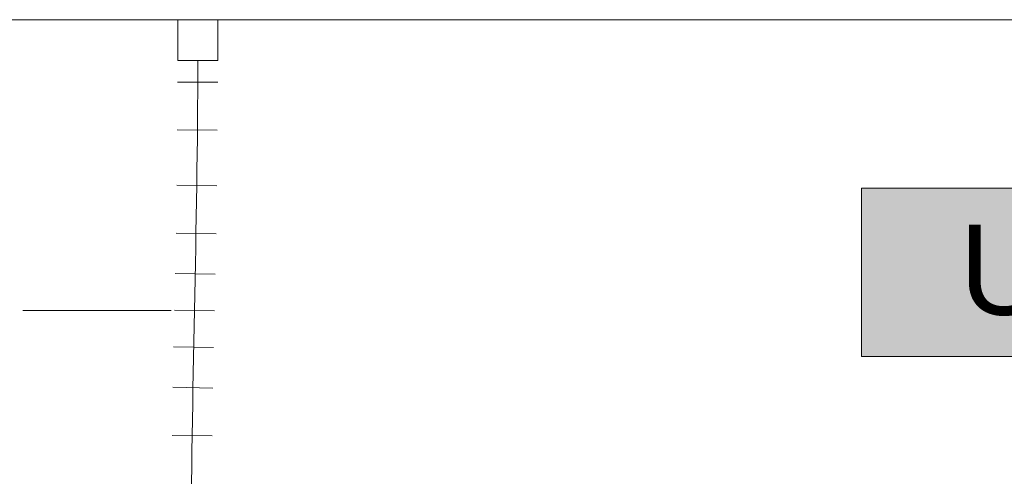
# Model space of a CAD drawing. Header units: metres. Extents: x 2.9 to 42.3, y -72.9 to -49.3.
# Tile 109 of 256: x 16.8 to 19.2, y -69.9 to -68.8. Entities that reach past the tile are written whole.
import ezdxf

# ---------------------------------------------------------------- set-up
doc = ezdxf.new("R2010")
doc.units = ezdxf.units.M
for name, color, linetype, lineweight in [('DUTOS', 7, 'Continuous', 18), ('FLEXIVEIS', 7, 'Continuous', 18), ('M-HVAC-DUCT', 7, 'Continuous', 18), ('M-HVAC-DUCT-CNTR', 7, 'Continuous', 18)]:
    doc.layers.add(name, color=color, linetype=linetype, lineweight=lineweight)
doc.layers.add('M-EQPM-IDEN', color=1, linetype='Continuous', lineweight=9, true_color=0xff0000)
doc.layers.add('M-HVAC-DUCT-IDEN', color=1, linetype='Continuous', lineweight=9, true_color=0xff0000)
doc.styles.add('Arial_2', font='arial.ttf', dxfattribs={"height": 0.2249999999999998})

# ---------------------------------------------------------------- blocks, each defined once
blk = doc.blocks.new('M_Encaixe de duto redondo - Padrão-V78-2PAV')
at = {"layer": 'M-HVAC-DUCT', "color": 96, "true_color": 0x008000}
for p, q in [((1.732587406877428e-14, 0.05000000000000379), (0.1016000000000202, 0.05000000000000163)), ((0.1016000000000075, -8.601395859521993e-15), (0.1016000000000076, 0.04999999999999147)), ((0.1016000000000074, -0.05000000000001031), (0.1016000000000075, -9.248947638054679e-15)), ((0.1016000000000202, -0.04999999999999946), (1.732587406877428e-14, -0.04999999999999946))]:
    blk.add_line(p, q, dxfattribs=at)
blk = doc.blocks.new('M_Identificador de equipamento mecânico_BTS - Em caixas-817025-2PAV')
at = {"layer": 'M-EQPM-IDEN', "true_color": 0xf5f5f5}
blk.add_hatch(color=7, dxfattribs=at).paths.add_polyline_path([(0.01, 0.002800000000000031), (0.01, -0.002799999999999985), (-0.009999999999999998, -0.002799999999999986), (-0.009999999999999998, 0.002800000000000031)])
at = {"layer": 'M-EQPM-IDEN'}
for p, q in [((0.01, 0.002800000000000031), (-0.009999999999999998, 0.002800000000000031)), ((-0.009999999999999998, 0.002800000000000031), (-0.009999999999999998, -0.002799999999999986)), ((-0.009999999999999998, 0.002800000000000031), (0.01, 0.002800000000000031)), ((-0.009999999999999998, -0.002799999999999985), (-0.009999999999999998, 0.002800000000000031)), ((0.01, -0.002799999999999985), (0.01, 0.002800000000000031)), ((0.01, 0.002800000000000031), (0.01, -0.002799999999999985)), ((-0.009999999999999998, -0.002799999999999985), (0.01, -0.002799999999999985)), ((0.01, -0.002799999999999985), (-0.009999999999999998, -0.002799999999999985))]:
    blk.add_line(p, q, dxfattribs=at)

msp = doc.modelspace()

# ---------------------------------------------------------------- linework, layer by layer
at = {"layer": 'DUTOS', "color": 96, "true_color": 0x008000}
msp.add_line((36.09536892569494, -68.77024419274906), (16.75501112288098, -68.77024419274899), dxfattribs=at)
at = {"layer": 'FLEXIVEIS', "color": 3, "true_color": 0x00ff00}
for p, q in [((17.28007921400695, -68.92646365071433), (17.18008145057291, -68.92579483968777)), ((17.27917638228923, -69.04613390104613), (17.1791799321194, -69.0452913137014)), ((17.27781179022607, -69.18453905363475), (17.17781872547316, -69.18336134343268)), ((17.27609959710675, -69.30437284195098), (17.17611396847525, -69.30267753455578)), ((17.27415659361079, -69.4055017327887), (17.17417924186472, -69.40337355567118)), ((17.27210060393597, -69.49717000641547), (17.17212711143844, -69.49486766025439)), ((17.27004847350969, -69.58866411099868), (17.17007112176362, -69.58653593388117)), ((17.26811374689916, -69.68936013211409), (17.16812811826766, -69.6876648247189)), ((17.26640898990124, -69.80867632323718), (17.16641592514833, -69.80749861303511))]:
    msp.add_line(p, q, dxfattribs=at)
at = {"layer": 'M-HVAC-DUCT-CNTR', "color": 3, "true_color": 0x00ff00}
msp.add_open_spline([(17.23040664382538, -68.871844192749), (17.23040664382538, -69.28806017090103), (17.21382107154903, -69.70397749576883), (17.21382107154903, -70.12019347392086)], degree=3, dxfattribs=at)
at = {"layer": 'M-HVAC-DUCT-IDEN'}
msp.add_line((17.16382107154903, -69.49601883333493), (16.79382107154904, -69.49601883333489), dxfattribs=at)

# ---------------------------------------------------------------- block references
at = {"layer": 'M-EQPM-IDEN', "xscale": 74.99999999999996, "yscale": 74.99999999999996, "zscale": 74.99999999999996}
msp.add_blockref('M_Identificador de equipamento mecânico_BTS - Em caixas-817025-2PAV', (19.63732093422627, -69.40037930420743), dxfattribs=at)
at = {"layer": 'M-HVAC-DUCT', "color": 96, "true_color": 0x008000, "extrusion": (0, 0, -1), "rotation": 270}
msp.add_blockref('M_Encaixe de duto redondo - Padrão-V78-2PAV', (-17.23040664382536, -68.77024419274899), dxfattribs=at)

# ---------------------------------------------------------------- texts
at = {"layer": 'M-EQPM-IDEN', "color": 7, "insert": (19.13078023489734, -69.28165094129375), "char_height": 0.2249999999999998, "width": 1.220569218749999, "attachment_point": 1, "style": 'Arial_2'}
msp.add_mtext('UE-2-9', dxfattribs=at)

doc.saveas('drawing.dxf')
